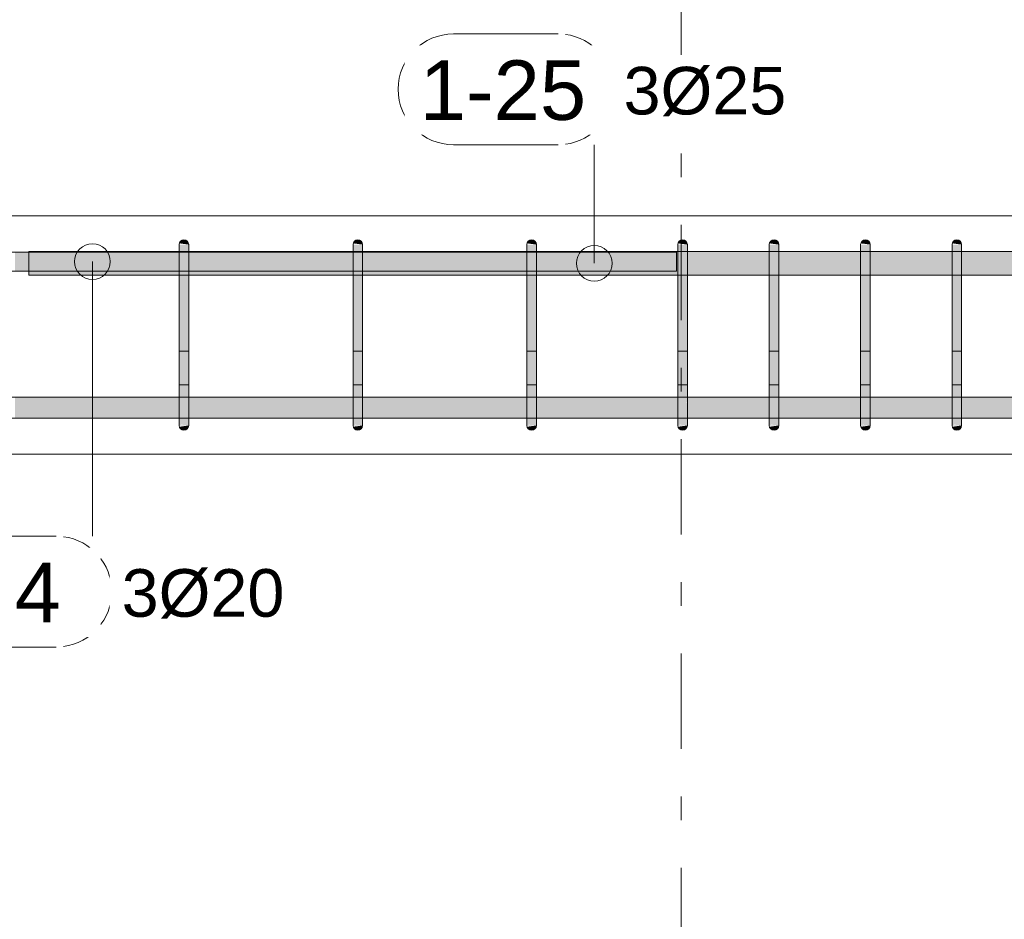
# Model space of a CAD drawing. Header units: millimetres. Extents: x 4307 to 42792, y 1610 to 10025.
# Tile 50 of 256: x 7680 to 8714, y 8182 to 9126. Entities that reach past the tile are written whole.
import ezdxf

# ---------------------------------------------------------------- set-up
doc = ezdxf.new("R2010")
doc.units = ezdxf.units.MM
doc.linetypes.add('Čára osnovy', pattern=[225, 100, -50, 25, -50])
for name, color, linetype, lineweight in [('S-BEAM', 12, 'Continuous', 9), ('S-GRID', 1, 'Continuous', 5), ('S-RBAR', 171, 'Continuous', 5), ('S-RBAR-IDEN', 171, 'Continuous', 5)]:
    doc.layers.add(name, color=color, linetype=linetype, lineweight=lineweight)
doc.styles.add('Arial', font='arial.ttf', dxfattribs={"height": 50})
doc.styles.add('Arial_1', font='arial.ttf', dxfattribs={"height": 62.5})

# ---------------------------------------------------------------- blocks, each defined once
blk = doc.blocks.new('Popisek výztuže - _Typ_ množství_PRAVÝ-500031-V1')
at = {"layer": 'S-RBAR-IDEN'}
for p, q in [((6694.5, 8583.8), (6584.8, 8583.8)), ((6584.8, 8467.4), (6694.5, 8467.4))]:
    blk.add_line(p, q, dxfattribs=at)
for centre, start, end in [((6584.8, 8525.6), 90, 270), ((6694.5, 8525.6), 277.6434, 82.3566)]:
    blk.add_arc(centre, 58.2, start, end, dxfattribs=at)

msp = doc.modelspace()

# ---------------------------------------------------------------- hatches: boundary and pattern name
at = {"layer": 'S-RBAR'}
for points in [[(7857.9, 8865), (7857.9, 8890), (7847.9, 8890), (7847.9, 8865)], [(7857.9, 8890), (7857.7, 8891.3), (7857.2, 8892.5), (7856.4, 8893.5), (7855.4, 8894.3), (7854.2, 8894.8), (7852.9, 8895), (7851.6, 8894.8), (7850.4, 8894.3), (7849.4, 8893.5), (7848.6, 8892.5), (7848.1, 8891.3), (7857.7, 8890)], [(8040.4, 8865), (8040.4, 8890), (8030.4, 8890), (8030.4, 8865)], [(8040.4, 8890), (8040.2, 8891.3), (8039.7, 8892.5), (8038.9, 8893.5), (8037.9, 8894.3), (8036.7, 8894.8), (8035.4, 8895), (8034.1, 8894.8), (8032.9, 8894.3), (8031.9, 8893.5), (8031.1, 8892.5), (8030.6, 8891.3), (8040.2, 8890)], [(8222.9, 8865), (8222.9, 8890), (8212.9, 8890), (8212.9, 8865)], [(8222.9, 8890), (8222.7, 8891.3), (8222.2, 8892.5), (8221.4, 8893.5), (8220.4, 8894.3), (8219.2, 8894.8), (8217.9, 8895), (8216.6, 8894.8), (8215.4, 8894.3), (8214.4, 8893.5), (8213.6, 8892.5), (8213.1, 8891.3), (8222.7, 8890)], [(8381.4, 8865), (8381.4, 8890), (8371.4, 8890), (8371.4, 8865)], [(8381.4, 8890), (8381.3, 8891.3), (8380.8, 8892.5), (8380, 8893.5), (8378.9, 8894.3), (8377.7, 8894.8), (8376.4, 8895), (8375.1, 8894.8), (8373.9, 8894.3), (8372.9, 8893.5), (8372.1, 8892.5), (8371.6, 8891.3), (8381.3, 8890)], [(8477.4, 8865), (8477.4, 8890), (8467.4, 8890), (8467.4, 8865)], [(8477.4, 8890), (8477.2, 8891.3), (8476.7, 8892.5), (8475.9, 8893.5), (8474.9, 8894.3), (8473.7, 8894.8), (8472.4, 8895), (8471.1, 8894.8), (8469.9, 8894.3), (8468.8, 8893.5), (8468, 8892.5), (8467.5, 8891.3), (8477.2, 8890)], [(8573.3, 8865), (8573.3, 8890), (8563.3, 8890), (8563.3, 8865)], [(8573.3, 8890), (8573.2, 8891.3), (8572.7, 8892.5), (8571.9, 8893.5), (8570.8, 8894.3), (8569.6, 8894.8), (8568.3, 8895), (8567, 8894.8), (8565.8, 8894.3), (8564.8, 8893.5), (8564, 8892.5), (8563.5, 8891.3), (8573.2, 8890)], [(8669.3, 8865), (8669.3, 8890), (8659.3, 8890), (8659.3, 8865)], [(8669.3, 8890), (8669.1, 8891.3), (8668.6, 8892.5), (8667.8, 8893.5), (8666.8, 8894.3), (8665.6, 8894.8), (8664.3, 8895), (8663, 8894.8), (8661.8, 8894.3), (8660.7, 8893.5), (8660, 8892.5), (8659.5, 8891.3), (8669.1, 8890)], [(7857.9, 8725), (7857.9, 8865), (7847.9, 8865), (7847.9, 8725)], [(8040.4, 8725), (8040.4, 8865), (8030.4, 8865), (8030.4, 8725)], [(8222.9, 8725), (8222.9, 8865), (8212.9, 8865), (8212.9, 8725)], [(8381.4, 8725), (8381.4, 8865), (8371.4, 8865), (8371.4, 8725)], [(8477.4, 8725), (8477.4, 8865), (8467.4, 8865), (8467.4, 8725)], [(8573.3, 8725), (8573.3, 8865), (8563.3, 8865), (8563.3, 8725)], [(8669.3, 8725), (8669.3, 8865), (8659.3, 8865), (8659.3, 8725)], [(7852.9, 8695), (7854.2, 8695.2), (7855.4, 8695.7), (7856.4, 8696.5), (7857.2, 8697.5), (7857.7, 8698.7), (7857.7, 8700), (7848.1, 8698.7), (7848.6, 8697.5), (7849.4, 8696.5), (7850.4, 8695.7), (7851.6, 8695.2)], [(8035.4, 8695), (8036.7, 8695.2), (8037.9, 8695.7), (8038.9, 8696.5), (8039.7, 8697.5), (8040.2, 8698.7), (8040.2, 8700), (8030.6, 8698.7), (8031.1, 8697.5), (8031.9, 8696.5), (8032.9, 8695.7), (8034.1, 8695.2)], [(8217.9, 8695), (8219.2, 8695.2), (8220.4, 8695.7), (8221.4, 8696.5), (8222.2, 8697.5), (8222.7, 8698.7), (8222.7, 8700), (8213.1, 8698.7), (8213.6, 8697.5), (8214.4, 8696.5), (8215.4, 8695.7), (8216.6, 8695.2)], [(8376.4, 8695), (8377.7, 8695.2), (8378.9, 8695.7), (8380, 8696.5), (8380.8, 8697.5), (8381.3, 8698.7), (8381.3, 8700), (8371.6, 8698.7), (8372.4, 8697.1), (8372.9, 8696.5), (8373.9, 8695.7), (8375.1, 8695.2)], [(8472.4, 8695), (8473.7, 8695.2), (8474.9, 8695.7), (8475.9, 8696.5), (8476.7, 8697.5), (8477.2, 8698.7), (8477.2, 8700), (8467.5, 8698.7), (8468, 8697.5), (8468.8, 8696.5), (8469.9, 8695.7), (8471.1, 8695.2)], [(8568.3, 8695), (8569.6, 8695.2), (8570.8, 8695.7), (8571.9, 8696.5), (8572.7, 8697.5), (8573.2, 8698.7), (8573.2, 8700), (8563.5, 8698.7), (8564, 8697.5), (8564.8, 8696.5), (8565.8, 8695.7), (8567, 8695.2)], [(8664.3, 8695), (8665.6, 8695.2), (8666.8, 8695.7), (8667.8, 8696.5), (8668.6, 8697.5), (8669.1, 8698.7), (8669.1, 8700), (8659.5, 8698.7), (8660, 8697.5), (8660.7, 8696.5), (8661.8, 8695.7), (8663, 8695.2)]]:
    msp.add_hatch(color=7, dxfattribs=at).paths.add_polyline_path(points)
h = msp.add_hatch(color=7, dxfattribs=at)
h.paths.add_polyline_path([(7650, 8862.1), (7665.4, 8862.1), (7665.4, 8882.1), (7650, 8882.1), (7650, 8865)])
h.paths.add_polyline_path([(7690, 8862.1), (7690, 8882.1), (7675.4, 8882.1), (7675.4, 8862.1)])
h = msp.add_hatch(color=7, dxfattribs=at)
h.paths.add_polyline_path([(7690, 8857.8), (7847.9, 8857.8), (7847.9, 8882.8), (7690, 8882.8), (7690, 8879.1)])
h.paths.add_polyline_path([(10963.1, 8857.8), (11049.1, 8857.8), (11049.1, 8882.8), (10963.1, 8882.8), (10963.1, 8865)])
h.paths.add_polyline_path([(12345, 8857.8), (12345, 8882.8), (12180.4, 8882.8), (12180.4, 8857.8), (12338.3, 8857.8)])
h.paths.add_polyline_path([(9995, 8857.8), (10035, 8857.8), (10035, 8882.8), (9995, 8882.8), (9995, 8865)])
h.paths.add_polyline_path([(7857.9, 8857.8), (8030.4, 8857.8), (8030.4, 8882.8), (7857.9, 8882.8), (7857.9, 8865)])
h.paths.add_polyline_path([(9275.5, 8857.8), (9335, 8857.8), (9335, 8882.8), (9245, 8882.8), (9245, 8857.8)])
h.paths.add_polyline_path([(9982.3, 8857.8), (9985, 8857.8), (9985, 8882.8), (9945, 8882.8), (9945, 8857.8)])
h.paths.add_polyline_path([(9395, 8857.8), (9435, 8857.8), (9435, 8882.8), (9395, 8882.8), (9395, 8865)])
h.paths.add_polyline_path([(12170.4, 8857.8), (12170.4, 8882.8), (11991.4, 8882.8), (11991.4, 8857.8), (12102.7, 8857.8)])
h.paths.add_polyline_path([(10045, 8857.8), (10085, 8857.8), (10085, 8882.8), (10045, 8882.8), (10045, 8865)])
h.paths.add_polyline_path([(8040.4, 8857.8), (8212.9, 8857.8), (8212.9, 8882.8), (8040.4, 8882.8), (8040.4, 8865)])
h.paths.add_polyline_path([(9354.1, 8857.8), (9385, 8857.8), (9385, 8882.8), (9345, 8882.8), (9345, 8857.8)])
h.paths.add_polyline_path([(9935, 8857.8), (9935, 8882.8), (9895, 8882.8), (9895, 8857.8), (9903.8, 8857.8)])
h.paths.add_polyline_path([(8222.9, 8857.8), (8371.4, 8857.8), (8371.4, 8882.8), (8222.9, 8882.8), (8222.9, 8865)])
h.paths.add_polyline_path([(10924.7, 8857.8), (10953.1, 8857.8), (10953.1, 8882.8), (10867.1, 8882.8), (10867.1, 8857.8)])
h.paths.add_polyline_path([(10095, 8857.8), (10185, 8857.8), (10185, 8882.8), (10095, 8882.8), (10095, 8865)])
h.paths.add_polyline_path([(11981.4, 8857.8), (11981.4, 8882.8), (11802.3, 8882.8), (11802.3, 8857.8), (11945.7, 8857.8)])
h.paths.add_polyline_path([(10857.1, 8857.8), (10857.1, 8882.8), (10771.1, 8882.8), (10771.1, 8857.8), (10846.2, 8857.8)])
h.paths.add_polyline_path([(9835, 8857.8), (9835, 8882.8), (9795, 8882.8), (9795, 8857.8), (9825.3, 8857.8)])
h.paths.add_polyline_path([(8381.4, 8857.8), (8467.4, 8857.8), (8467.4, 8882.8), (8381.4, 8882.8), (8381.4, 8865)])
h.paths.add_polyline_path([(9885, 8857.8), (9885, 8882.8), (9845, 8882.8), (9845, 8857.8)])
h.paths.add_polyline_path([(8477.4, 8857.8), (8563.3, 8857.8), (8563.3, 8882.8), (8477.4, 8882.8), (8477.4, 8865)])
h.paths.add_polyline_path([(10195, 8857.8), (10281, 8857.8), (10281, 8882.8), (10195, 8882.8), (10195, 8865)])
h.paths.add_polyline_path([(11792.3, 8857.8), (11792.3, 8882.8), (11613.2, 8882.8), (11613.2, 8857.8), (11788.6, 8857.8)])
h.paths.add_polyline_path([(11059.1, 8857.8), (11145.2, 8857.8), (11145.2, 8882.8), (11059.1, 8882.8), (11059.1, 8865)])
h.paths.add_polyline_path([(9495, 8857.8), (9535, 8857.8), (9535, 8882.8), (9495, 8882.8), (9495, 8865)])
h.paths.add_polyline_path([(9785, 8857.8), (9785, 8882.8), (9745, 8882.8), (9745, 8857.8), (9746.7, 8857.8)])
h.paths.add_polyline_path([(11603.2, 8857.8), (11603.2, 8882.8), (11443.2, 8882.8), (11443.2, 8857.8), (11474.5, 8857.8)])
h.paths.add_polyline_path([(10291, 8857.8), (10377, 8857.8), (10377, 8882.8), (10291, 8882.8), (10291, 8865)])
h.paths.add_polyline_path([(8573.3, 8857.8), (8659.3, 8857.8), (8659.3, 8882.8), (8573.3, 8882.8), (8573.3, 8865)])
h.paths.add_polyline_path([(9235, 8857.8), (9235, 8882.8), (9149, 8882.8), (9149, 8857.8), (9197, 8857.8)])
h.paths.add_polyline_path([(10761.1, 8857.8), (10761.1, 8882.8), (10675.1, 8882.8), (10675.1, 8857.8), (10689.1, 8857.8)])
h.paths.add_polyline_path([(9685, 8857.8), (9685, 8882.8), (9645, 8882.8), (9645, 8857.8), (9668.2, 8857.8)])
h.paths.add_polyline_path([(8669.3, 8857.8), (8755.2, 8857.8), (8755.2, 8882.8), (8669.3, 8882.8), (8669.3, 8865)])
h.paths.add_polyline_path([(11433.2, 8857.8), (11433.2, 8882.8), (11347.2, 8882.8), (11347.2, 8857.8), (11395.9, 8857.8)])
h.paths.add_polyline_path([(9735, 8857.8), (9735, 8882.8), (9695, 8882.8), (9695, 8857.8)])
h.paths.add_polyline_path([(10387, 8857.8), (10473, 8857.8), (10473, 8882.8), (10387, 8882.8), (10387, 8865)])
h.paths.add_polyline_path([(8765.2, 8857.8), (8851.2, 8857.8), (8851.2, 8882.8), (8765.2, 8882.8), (8765.2, 8865)])
h.paths.add_polyline_path([(10483, 8857.8), (10569.1, 8857.8), (10569.1, 8882.8), (10483, 8882.8), (10483, 8865)])
h.paths.add_polyline_path([(8861.2, 8857.8), (8947.1, 8857.8), (8947.1, 8882.8), (8861.2, 8882.8), (8861.2, 8865)])
h.paths.add_polyline_path([(9635, 8857.8), (9635, 8882.8), (9595, 8882.8), (9595, 8857.8)])
h.paths.add_polyline_path([(11337.2, 8857.8), (11337.2, 8882.8), (11251.2, 8882.8), (11251.2, 8857.8), (11317.4, 8857.8)])
h.paths.add_polyline_path([(10579.1, 8857.8), (10665.1, 8857.8), (10665.1, 8882.8), (10579.1, 8882.8), (10579.1, 8865)])
h.paths.add_polyline_path([(9445, 8857.8), (9485, 8857.8), (9485, 8882.8), (9445, 8882.8), (9445, 8865)])
h.paths.add_polyline_path([(11241.2, 8857.8), (11241.2, 8882.8), (11155.2, 8882.8), (11155.2, 8857.8), (11160.3, 8857.8)])
h.paths.add_polyline_path([(9585, 8857.8), (9585, 8882.8), (9545, 8882.8), (9545, 8857.8), (9550.4, 8857.8)])
h.paths.add_polyline_path([(8957.1, 8857.8), (9043.1, 8857.8), (9043.1, 8882.8), (8957.1, 8882.8), (8957.1, 8865)])
h.paths.add_polyline_path([(9053.1, 8857.8), (9139, 8857.8), (9139, 8882.8), (9053.1, 8882.8), (9053.1, 8865)])
h = msp.add_hatch(color=7, dxfattribs=at)
h.paths.add_polyline_path([(5425, 8707.6), (5432.7, 8707.6), (5430.5, 8710.9), (5427.9, 8717.2), (5426.9, 8725), (5426.9, 8729.6), (5425, 8729.6), (5425, 8719.7)])
h.paths.add_polyline_path([(5447, 8707.6), (5456, 8707.9), (5456, 8729.6), (5437.5, 8729.6), (5436.9, 8725), (5437.6, 8719.7), (5439.5, 8715), (5442.7, 8710.9), (5446.9, 8707.7)])
h.paths.add_polyline_path([(8961.4, 8707.6), (9043.1, 8707.9), (9043.1, 8729.6), (8957.1, 8729.6), (8957.1, 8707.6)])
h.paths.add_polyline_path([(5466, 8707.6), (5466.9, 8707.7), (5471.9, 8711.7), (5489.8, 8729.6), (5466, 8729.6), (5466, 8707.7)])
h.paths.add_polyline_path([(8947.1, 8707.6), (8947.1, 8729.6), (8861.2, 8729.6), (8861.2, 8707.6), (8922.1, 8707.6)])
h.paths.add_polyline_path([(9079.2, 8707.6), (9139, 8707.9), (9139, 8729.6), (9053.1, 8729.6), (9053.1, 8707.6)])
h.paths.add_polyline_path([(5481.9, 8707.6), (5502.5, 8707.9), (5502.5, 8728.2), (5482.2, 8707.9)])
h.paths.add_polyline_path([(8851.2, 8707.6), (8851.2, 8729.6), (8765.2, 8729.6), (8765.2, 8707.6), (8843.6, 8707.6)])
h.paths.add_polyline_path([(5512.5, 8707.6), (5548.9, 8707.9), (5548.9, 8729.6), (5512.5, 8729.6), (5512.5, 8707.9)])
h.paths.add_polyline_path([(5558.9, 8707.6), (5595.4, 8707.9), (5595.4, 8729.6), (5558.9, 8729.6), (5558.9, 8707.9)])
h.paths.add_polyline_path([(5605.4, 8707.6), (5641.9, 8707.9), (5641.9, 8729.6), (5605.4, 8729.6), (5605.4, 8707.9)])
h.paths.add_polyline_path([(9707.5, 8707.6), (9715, 8707.6), (9715, 8729.6), (9695, 8729.6), (9695, 8707.6)])
h.paths.add_polyline_path([(9685, 8707.6), (9685, 8729.6), (9645, 8729.6), (9645, 8707.6), (9668.2, 8707.6)])
h.paths.add_polyline_path([(8755.2, 8707.6), (8755.2, 8729.6), (8669.3, 8729.6), (8669.3, 8707.6), (8725.8, 8707.6)])
h.paths.add_polyline_path([(5651.9, 8707.6), (5688.3, 8707.9), (5688.3, 8729.6), (5651.9, 8729.6), (5651.9, 8707.9)])
h.paths.add_polyline_path([(9149, 8707.6), (9235, 8707.9), (9235, 8729.6), (9149, 8729.6), (9149, 8707.9)])
h.paths.add_polyline_path([(8659.3, 8707.6), (8659.3, 8729.6), (8573.3, 8729.6), (8573.3, 8707.6), (8647.3, 8707.6)])
h.paths.add_polyline_path([(5698.3, 8707.6), (5734.8, 8707.9), (5734.8, 8729.6), (5698.3, 8729.6), (5698.3, 8707.9)])
h.paths.add_polyline_path([(9635, 8707.6), (9635, 8729.6), (9595, 8729.6), (9595, 8707.6), (9628.9, 8707.6)])
h.paths.add_polyline_path([(5744.8, 8707.6), (5781.2, 8707.9), (5781.2, 8729.6), (5744.8, 8729.6), (5744.8, 8707.9)])
h.paths.add_polyline_path([(5791.2, 8707.6), (5827.7, 8707.9), (5827.7, 8729.6), (5791.2, 8729.6), (5791.2, 8707.9)])
h.paths.add_polyline_path([(8563.3, 8707.6), (8563.3, 8729.6), (8477.4, 8729.6), (8477.4, 8707.6), (8529.5, 8707.6)])
h.paths.add_polyline_path([(5856.8, 8707.6), (5856.9, 8707.7), (5861, 8710.9), (5864.2, 8715), (5866.2, 8719.8), (5866.9, 8725), (5866.9, 8729.6), (5837.7, 8729.6), (5837.7, 8707.6), (5852, 8707.6)])
h.paths.add_polyline_path([(8467.4, 8707.6), (8467.4, 8729.6), (8381.4, 8729.6), (8381.4, 8707.6), (8450.9, 8707.6)])
h.paths.add_polyline_path([(5871, 8707.6), (5874.2, 8707.9), (5873.9, 8712.5), (5872.8, 8710)])
h.paths.add_polyline_path([(9245, 8707.6), (9335, 8707.9), (9335, 8729.6), (9245, 8729.6), (9245, 8707.9)])
h.paths.add_polyline_path([(5884.2, 8707.6), (5920.6, 8707.9), (5920.6, 8729.6), (5884.2, 8729.6), (5884.2, 8707.9)])
h.paths.add_polyline_path([(5930.6, 8707.6), (5967.1, 8707.9), (5967.1, 8729.6), (5930.6, 8729.6), (5930.6, 8707.9)])
h.paths.add_polyline_path([(5977.1, 8707.6), (6013.5, 8707.9), (6013.5, 8729.6), (5977.1, 8729.6), (5977.1, 8707.9)])
h.paths.add_polyline_path([(8371.4, 8707.6), (8371.4, 8729.6), (8222.9, 8729.6), (8222.9, 8707.6), (8333.1, 8707.6)])
h.paths.add_polyline_path([(6023.5, 8707.6), (6060, 8707.9), (6060, 8729.6), (6023.5, 8729.6), (6023.5, 8707.9)])
h.paths.add_polyline_path([(6070, 8707.6), (6095, 8707.9), (6095, 8729.6), (6070, 8729.6), (6070, 8707.9)])
h.paths.add_polyline_path([(8212.9, 8707.6), (8212.9, 8729.6), (8040.4, 8729.6), (8040.4, 8707.6), (8176.1, 8707.6)])
h.paths.add_polyline_path([(6105, 8707.6), (6191, 8707.9), (6191, 8729.6), (6105, 8729.6), (6105, 8707.9)])
h.paths.add_polyline_path([(9585, 8707.6), (9585, 8729.6), (9545, 8729.6), (9545, 8707.6), (9550.4, 8707.6)])
h.paths.add_polyline_path([(6201, 8707.6), (6286.9, 8707.9), (6286.9, 8729.6), (6201, 8729.6), (6201, 8707.9)])
h.paths.add_polyline_path([(9535, 8707.6), (9535, 8729.6), (9495, 8729.6), (9495, 8707.6), (9511.1, 8707.6)])
h.paths.add_polyline_path([(6296.9, 8707.6), (6382.9, 8707.9), (6382.9, 8729.6), (6296.9, 8729.6), (6296.9, 8707.9)])
h.paths.add_polyline_path([(6392.9, 8707.6), (6478.8, 8707.9), (6478.8, 8729.6), (6392.9, 8729.6), (6392.9, 8707.9)])
h.paths.add_polyline_path([(8030.4, 8707.6), (8030.4, 8729.6), (7857.9, 8729.6), (7857.9, 8707.6), (8019, 8707.6)])
h.paths.add_polyline_path([(9485, 8707.6), (9485, 8729.6), (9445, 8729.6), (9445, 8707.6), (9471.9, 8707.6)])
h.paths.add_polyline_path([(6488.8, 8707.6), (6574.8, 8707.9), (6574.8, 8729.6), (6488.8, 8729.6), (6488.8, 8707.9)])
h.paths.add_polyline_path([(6584.8, 8707.6), (6670.7, 8707.9), (6670.7, 8729.6), (6584.8, 8729.6), (6584.8, 8707.9)])
h.paths.add_polyline_path([(6680.7, 8707.6), (6766.7, 8707.9), (6766.7, 8729.6), (6680.7, 8729.6), (6680.7, 8707.9)])
h.paths.add_polyline_path([(9435, 8707.6), (9435, 8729.6), (9395, 8729.6), (9395, 8707.6), (9432.6, 8707.6)])
h.paths.add_polyline_path([(6776.7, 8707.6), (6862.6, 8707.9), (6862.6, 8729.6), (6776.7, 8729.6), (6776.7, 8707.9)])
h.paths.add_polyline_path([(6872.6, 8707.6), (6958.6, 8707.9), (6958.6, 8729.6), (6872.6, 8729.6), (6872.6, 8707.9)])
h.paths.add_polyline_path([(7847.9, 8707.6), (7847.9, 8729.6), (7675.4, 8729.6), (7675.4, 8707.6), (7822.7, 8707.6)])
h.paths.add_polyline_path([(6968.6, 8707.6), (7117.9, 8707.9), (7117.9, 8729.6), (6968.6, 8729.6), (6968.6, 8707.9)])
h.paths.add_polyline_path([(9345, 8707.6), (9385, 8707.9), (9385, 8729.6), (9345, 8729.6), (9345, 8707.9)])
h.paths.add_polyline_path([(7127.9, 8707.6), (7300.4, 8707.9), (7300.4, 8729.6), (7127.9, 8729.6), (7127.9, 8707.9)])
h.paths.add_polyline_path([(7310.4, 8707.6), (7482.9, 8707.9), (7482.9, 8729.6), (7310.4, 8729.6), (7310.4, 8707.9)])
h.paths.add_polyline_path([(7492.9, 8707.6), (7665.4, 8707.9), (7665.4, 8729.6), (7492.9, 8729.6), (7492.9, 8707.9)])
h = msp.add_hatch(color=7, dxfattribs=at)
h.paths.add_polyline_path([(7857.9, 8703.1), (7857.9, 8703.7), (7856.5, 8703.9), (7855.7, 8703.5)])
h.paths.add_polyline_path([(7852.4, 8705.5), (7850.7, 8707.5), (7847.9, 8707.9), (7847.9, 8706.8)])
h.paths.add_polyline_path([(7857.9, 8711.7), (7857.9, 8713.4), (7847.9, 8715.4), (7852.6, 8711.9)])
h.paths.add_polyline_path([(7855.9, 8724), (7857.9, 8724.2), (7857.9, 8725), (7847.9, 8725), (7847.9, 8724)])
h = msp.add_hatch(color=7, dxfattribs=at)
h.paths.add_polyline_path([(7857.9, 8700), (7857.9, 8703.1), (7855.7, 8703.5), (7856.5, 8703.9), (7857.9, 8703.7), (7857.9, 8711.7), (7853.4, 8712), (7847.9, 8715.4), (7847.9, 8708.1), (7850.9, 8707.3), (7852.4, 8705.5), (7847.9, 8706.8), (7848.1, 8701), (7850, 8700.9), (7854.2, 8700.4)])
h.paths.add_polyline_path([(7847.9, 8700), (7857.9, 8700), (7847.9, 8700.9)])
h.paths.add_polyline_path([(7857.9, 8713.4), (7857.9, 8724.2), (7855.9, 8724), (7847.9, 8724), (7847.9, 8715.4)])
h = msp.add_hatch(color=7, dxfattribs=at)
h.paths.add_polyline_path([(8040.4, 8703.1), (8040.4, 8703.7), (8039, 8703.9), (8038.2, 8703.5)])
h.paths.add_polyline_path([(8034.9, 8705.5), (8033.2, 8707.5), (8030.4, 8707.9), (8030.4, 8706.8)])
h.paths.add_polyline_path([(8040.4, 8711.7), (8040.4, 8713.4), (8030.4, 8715.4), (8035.1, 8711.9)])
h.paths.add_polyline_path([(8038.4, 8724), (8040.4, 8724.2), (8040.4, 8725), (8030.4, 8725), (8030.4, 8724)])
h = msp.add_hatch(color=7, dxfattribs=at)
h.paths.add_polyline_path([(8040.4, 8700), (8040.4, 8703.1), (8038.2, 8703.5), (8039, 8703.9), (8040.4, 8703.7), (8040.4, 8711.7), (8035.9, 8712), (8030.4, 8715.4), (8030.4, 8708.1), (8033.4, 8707.3), (8034.9, 8705.5), (8030.4, 8706.8), (8030.6, 8701), (8032.5, 8700.9), (8036.7, 8700.4)])
h.paths.add_polyline_path([(8030.4, 8700), (8040.4, 8700), (8030.4, 8700.9)])
h.paths.add_polyline_path([(8040.4, 8713.4), (8040.4, 8724.2), (8038.4, 8724), (8030.4, 8724), (8030.4, 8715.4)])
h = msp.add_hatch(color=7, dxfattribs=at)
h.paths.add_polyline_path([(8222.9, 8703.1), (8222.9, 8703.7), (8221.5, 8703.9), (8220.7, 8703.5)])
h.paths.add_polyline_path([(8217.4, 8705.5), (8215.7, 8707.5), (8215.3, 8707.6), (8212.9, 8707.9), (8212.9, 8706.8), (8215.3, 8706.1)])
h.paths.add_polyline_path([(8222.9, 8711.7), (8222.9, 8713.4), (8212.9, 8715.4), (8217.6, 8711.9)])
h.paths.add_polyline_path([(8220.9, 8724), (8222.9, 8724.2), (8222.9, 8725), (8212.9, 8725), (8212.9, 8724)])
h = msp.add_hatch(color=7, dxfattribs=at)
h.paths.add_polyline_path([(8222.9, 8700), (8222.9, 8703.1), (8220.7, 8703.5), (8221.5, 8703.9), (8222.9, 8703.7), (8222.9, 8711.7), (8218.4, 8712), (8212.9, 8715.4), (8212.9, 8708.1), (8215.9, 8707.3), (8217.4, 8705.5), (8212.9, 8706.8), (8213.1, 8701), (8215.3, 8700.8), (8219.2, 8700.4)])
h.paths.add_polyline_path([(8215.3, 8700), (8222.9, 8700), (8212.9, 8700.9), (8213.1, 8700)])
h.paths.add_polyline_path([(8222.9, 8713.4), (8222.9, 8724.2), (8220.9, 8724), (8212.9, 8724), (8212.9, 8715.4), (8215.3, 8714.9)])
h = msp.add_hatch(color=7, dxfattribs=at)
h.paths.add_polyline_path([(8381.4, 8703.1), (8381.4, 8703.7), (8380.1, 8703.9), (8379.2, 8703.5)])
h.paths.add_polyline_path([(8375.9, 8705.5), (8374.2, 8707.5), (8371.4, 8707.9), (8371.4, 8706.8), (8372.4, 8706.5)])
h.paths.add_polyline_path([(8381.4, 8711.7), (8381.4, 8713.4), (8371.4, 8715.4), (8372.4, 8714.7), (8376.1, 8711.9)])
h.paths.add_polyline_path([(8371.4, 8724), (8381.4, 8724.2), (8381.4, 8725), (8371.4, 8725)])
h = msp.add_hatch(color=7, dxfattribs=at)
h.paths.add_polyline_path([(8381.4, 8700), (8381.4, 8703.1), (8379.2, 8703.5), (8380.1, 8703.9), (8381.4, 8703.7), (8381.4, 8711.7), (8376.9, 8712), (8371.4, 8715.4), (8371.4, 8708.1), (8374.4, 8707.3), (8375.9, 8705.5), (8371.4, 8706.8), (8371.6, 8701), (8373.5, 8700.9), (8377.7, 8700.4)])
h.paths.add_polyline_path([(8376.4, 8700), (8381.4, 8700), (8371.4, 8700.9), (8371.6, 8700), (8372.4, 8700)])
h.paths.add_polyline_path([(8381.4, 8713.4), (8381.4, 8724.2), (8379.4, 8724), (8371.4, 8724), (8371.4, 8715.4), (8372.4, 8715.2)])
h = msp.add_hatch(color=7, dxfattribs=at)
h.paths.add_polyline_path([(8477.4, 8703.1), (8477.4, 8703.7), (8476, 8703.9), (8475.2, 8703.5)])
h.paths.add_polyline_path([(8471.9, 8705.5), (8470.2, 8707.5), (8467.4, 8707.9), (8467.4, 8706.8)])
h.paths.add_polyline_path([(8477.4, 8711.7), (8477.4, 8713.4), (8467.4, 8715.4), (8472.1, 8711.9)])
h.paths.add_polyline_path([(8475.3, 8724), (8477.4, 8724.2), (8477.4, 8725), (8467.4, 8725), (8467.4, 8724)])
h = msp.add_hatch(color=7, dxfattribs=at)
h.paths.add_polyline_path([(8467.4, 8715.4), (8477.4, 8713.4), (8477.4, 8724.2), (8475.3, 8724), (8467.4, 8724), (8467.4, 8719.7)])
h.paths.add_polyline_path([(8477.4, 8700), (8477.4, 8703.1), (8475.2, 8703.5), (8476, 8703.9), (8477.4, 8703.7), (8477.4, 8711.7), (8472.8, 8712), (8467.4, 8715.4), (8467.4, 8708.1), (8470.3, 8707.3), (8471.9, 8705.5), (8467.4, 8706.8), (8467.5, 8701), (8469.5, 8700.9), (8473.7, 8700.4)])
h.paths.add_polyline_path([(8477.4, 8700), (8467.4, 8700.9), (8467.5, 8700), (8472.4, 8700)])
h = msp.add_hatch(color=7, dxfattribs=at)
h.paths.add_polyline_path([(8573.3, 8703.1), (8573.3, 8703.7), (8572, 8703.9), (8571.1, 8703.5)])
h.paths.add_polyline_path([(8567.8, 8705.5), (8566.2, 8707.5), (8563.3, 8707.9), (8563.3, 8706.8)])
h.paths.add_polyline_path([(8573.3, 8711.7), (8573.3, 8713.4), (8563.3, 8715.4), (8568.1, 8711.9), (8568.7, 8711.9)])
h.paths.add_polyline_path([(8571.3, 8724), (8573.3, 8724.2), (8573.3, 8725), (8563.3, 8725), (8563.3, 8724)])
h = msp.add_hatch(color=7, dxfattribs=at)
h.paths.add_polyline_path([(8563.3, 8715.4), (8573.3, 8713.4), (8573.3, 8724.2), (8571.3, 8724), (8563.3, 8724), (8563.3, 8719.7)])
h.paths.add_polyline_path([(8573.3, 8700), (8573.3, 8703.1), (8571.1, 8703.5), (8572, 8703.9), (8573.3, 8703.7), (8573.3, 8711.7), (8568.7, 8712), (8563.3, 8715.4), (8563.3, 8708.1), (8566.3, 8707.3), (8567.8, 8705.5), (8563.3, 8706.8), (8563.5, 8701), (8565.4, 8700.9), (8569.6, 8700.4)])
h.paths.add_polyline_path([(8568.3, 8700), (8573.3, 8700), (8563.3, 8700.9), (8563.5, 8700)])
h = msp.add_hatch(color=7, dxfattribs=at)
h.paths.add_polyline_path([(8669.3, 8703.1), (8669.3, 8703.7), (8667.9, 8703.9), (8667.1, 8703.5)])
h.paths.add_polyline_path([(8663.8, 8705.5), (8662.1, 8707.5), (8659.3, 8707.9), (8659.3, 8706.8)])
h.paths.add_polyline_path([(8669.3, 8711.7), (8669.3, 8713.4), (8659.3, 8715.4), (8664, 8711.9)])
h.paths.add_polyline_path([(8667.3, 8724), (8669.3, 8724.2), (8669.3, 8725), (8659.3, 8725), (8659.3, 8724)])
h = msp.add_hatch(color=7, dxfattribs=at)
h.paths.add_polyline_path([(8659.3, 8715.4), (8669.3, 8713.4), (8669.3, 8724.2), (8667.3, 8724), (8659.3, 8724), (8659.3, 8719.7)])
h.paths.add_polyline_path([(8669.3, 8700), (8669.3, 8703.1), (8667.1, 8703.5), (8667.9, 8703.9), (8669.3, 8703.7), (8669.3, 8711.7), (8664.7, 8712), (8659.3, 8715.4), (8659.3, 8708.1), (8662.3, 8707.3), (8663.8, 8705.5), (8659.3, 8706.8), (8659.5, 8701), (8661.4, 8700.9), (8665.6, 8700.4)])
h.paths.add_polyline_path([(8669.3, 8700), (8659.3, 8700.9), (8659.5, 8700), (8664.3, 8700)])

# ---------------------------------------------------------------- linework, layer by layer
at = {"layer": 'S-BEAM'}
for p, q in [((5800, 8920), (9540, 8920)), ((5900, 8920), (9540, 8920)), ((9540, 8670), (5800, 8670)), ((5900, 8670), (9540, 8670))]:
    msp.add_line(p, q, dxfattribs=at)
at = {"layer": 'S-GRID', "linetype": 'Čára osnovy', "lineweight": 9}
msp.add_line((8375, 2060.6), (8375, 9495.1), dxfattribs=at)
at = {"layer": 'S-RBAR'}
for p, q in [((7847.9, 8865), (7847.9, 8890)), ((7847.9, 8865), (7847.9, 8890)), ((7857.9, 8865), (7857.9, 8890)), ((7857.9, 8865), (7857.9, 8890)), ((8030.4, 8865), (8030.4, 8890)), ((8030.4, 8865), (8030.4, 8890)), ((8040.4, 8865), (8040.4, 8890)), ((8040.4, 8865), (8040.4, 8890)), ((8212.9, 8865), (8212.9, 8890)), ((8212.9, 8865), (8212.9, 8890)), ((8222.9, 8865), (8222.9, 8890)), ((8222.9, 8865), (8222.9, 8890)), ((8371.4, 8865), (8371.4, 8890)), ((8371.4, 8865), (8371.4, 8890)), ((8381.4, 8865), (8381.4, 8890)), ((8381.4, 8865), (8381.4, 8890)), ((8467.4, 8865), (8467.4, 8890)), ((8467.4, 8865), (8467.4, 8890)), ((8477.4, 8865), (8477.4, 8890)), ((8477.4, 8865), (8477.4, 8890)), ((8563.3, 8865), (8563.3, 8890)), ((8563.3, 8865), (8563.3, 8890)), ((8573.3, 8865), (8573.3, 8890)), ((8573.3, 8865), (8573.3, 8890)), ((8659.3, 8865), (8659.3, 8890)), ((8659.3, 8865), (8659.3, 8890)), ((8669.3, 8865), (8669.3, 8890)), ((8669.3, 8865), (8669.3, 8890)), ((8370, 8882.1), (6970, 8882.1)), ((8370, 8882.1), (6970, 8882.1)), ((8370, 8882.1), (6970, 8882.1)), ((7690, 8882.8), (12345, 8882.8)), ((7690, 8857.8), (7690, 8882.8)), ((7690, 8882.8), (12345, 8882.8)), ((7690, 8857.8), (7690, 8882.8)), ((7690, 8882.8), (12345, 8882.8)), ((7690, 8857.8), (7690, 8882.8)), ((8370, 8882.1), (8370, 8862.1)), ((8370, 8882.1), (8370, 8862.1)), ((8370, 8882.1), (8370, 8862.1)), ((8370, 8862.1), (6970, 8862.1)), ((8370, 8862.1), (6970, 8862.1)), ((8370, 8862.1), (6970, 8862.1)), ((7847.9, 8725), (7847.9, 8865)), ((7847.9, 8865), (7847.9, 8725)), ((7857.9, 8725), (7857.9, 8865)), ((7857.9, 8865), (7857.9, 8725)), ((8030.4, 8725), (8030.4, 8865)), ((8030.4, 8865), (8030.4, 8725)), ((8040.4, 8725), (8040.4, 8865)), ((8040.4, 8865), (8040.4, 8725)), ((8212.9, 8725), (8212.9, 8865)), ((8212.9, 8865), (8212.9, 8725)), ((8222.9, 8725), (8222.9, 8865)), ((8222.9, 8865), (8222.9, 8725)), ((8371.4, 8725), (8371.4, 8865)), ((8371.4, 8865), (8371.4, 8725)), ((8381.4, 8725), (8381.4, 8865)), ((8381.4, 8865), (8381.4, 8725)), ((8467.4, 8725), (8467.4, 8865)), ((8467.4, 8865), (8467.4, 8725)), ((8477.4, 8725), (8477.4, 8865)), ((8477.4, 8865), (8477.4, 8725)), ((8563.3, 8725), (8563.3, 8865)), ((8563.3, 8865), (8563.3, 8725)), ((8573.3, 8725), (8573.3, 8865)), ((8573.3, 8865), (8573.3, 8725)), ((8659.3, 8725), (8659.3, 8865)), ((8659.3, 8865), (8659.3, 8725)), ((8669.3, 8725), (8669.3, 8865)), ((8669.3, 8865), (8669.3, 8725)), ((7690, 8857.8), (12345, 8857.8)), ((7690, 8857.8), (12345, 8857.8)), ((7690, 8857.8), (12345, 8857.8)), ((7847.9, 8778), (7847.9, 8742.7)), ((7847.9, 8778), (7857.9, 8778)), ((7857.9, 8778), (7857.9, 8742.7)), ((8030.4, 8778), (8030.4, 8742.7)), ((8030.4, 8778), (8040.4, 8778)), ((8040.4, 8778), (8040.4, 8742.7)), ((8212.9, 8778), (8212.9, 8742.7)), ((8212.9, 8778), (8222.9, 8778)), ((8222.9, 8778), (8222.9, 8742.7)), ((8371.4, 8778), (8371.4, 8742.7)), ((8371.4, 8778), (8381.4, 8778)), ((8381.4, 8778), (8381.4, 8742.7)), ((8467.4, 8778), (8467.4, 8742.7)), ((8467.4, 8778), (8477.4, 8778)), ((8477.4, 8778), (8477.4, 8742.7)), ((8563.3, 8778), (8563.3, 8742.7)), ((8563.3, 8778), (8573.3, 8778)), ((8573.3, 8778), (8573.3, 8742.7)), ((8659.3, 8778), (8659.3, 8742.7)), ((8659.3, 8778), (8669.3, 8778)), ((8669.3, 8778), (8669.3, 8742.7)), ((7847.9, 8700), (7847.9, 8742.7)), ((7857.9, 8742.7), (7847.9, 8742.7)), ((7847.9, 8707.3), (7847.9, 8742.7)), ((7857.9, 8700), (7857.9, 8742.7)), ((7857.9, 8707.3), (7857.9, 8742.7)), ((8030.4, 8700), (8030.4, 8742.7)), ((8040.4, 8742.7), (8030.4, 8742.7)), ((8030.4, 8707.3), (8030.4, 8742.7)), ((8040.4, 8700), (8040.4, 8742.7)), ((8040.4, 8707.3), (8040.4, 8742.7)), ((8212.9, 8700), (8212.9, 8742.7)), ((8222.9, 8742.7), (8212.9, 8742.7)), ((8212.9, 8707.3), (8212.9, 8742.7)), ((8222.9, 8700), (8222.9, 8742.7)), ((8222.9, 8707.3), (8222.9, 8742.7)), ((8371.4, 8700), (8371.4, 8742.7)), ((8381.4, 8742.7), (8371.4, 8742.7)), ((8371.4, 8707.3), (8371.4, 8742.7)), ((8381.4, 8700), (8381.4, 8742.7)), ((8381.4, 8707.3), (8381.4, 8742.7)), ((8467.4, 8700), (8467.4, 8742.7)), ((8477.4, 8742.7), (8467.4, 8742.7)), ((8467.4, 8707.3), (8467.4, 8742.7)), ((8477.4, 8700), (8477.4, 8742.7)), ((8477.4, 8707.3), (8477.4, 8742.7)), ((8563.3, 8700), (8563.3, 8742.7)), ((8573.3, 8742.7), (8563.3, 8742.7)), ((8563.3, 8707.3), (8563.3, 8742.7)), ((8573.3, 8700), (8573.3, 8742.7)), ((8573.3, 8707.3), (8573.3, 8742.7)), ((8659.3, 8700), (8659.3, 8742.7)), ((8669.3, 8742.7), (8659.3, 8742.7)), ((8659.3, 8707.3), (8659.3, 8742.7)), ((8669.3, 8700), (8669.3, 8742.7)), ((8669.3, 8707.3), (8669.3, 8742.7)), ((9715, 8729.6), (5425, 8729.6)), ((9715, 8729.6), (5425, 8729.6)), ((9715, 8729.6), (5425, 8729.6)), ((7847.9, 8700), (7847.9, 8725)), ((7847.9, 8707.3), (7847.9, 8725)), ((7857.9, 8700), (7857.9, 8725)), ((7857.9, 8700), (7857.9, 8725)), ((8030.4, 8700), (8030.4, 8725)), ((8030.4, 8707.3), (8030.4, 8725)), ((8040.4, 8700), (8040.4, 8725)), ((8040.4, 8700), (8040.4, 8725)), ((8212.9, 8700), (8212.9, 8725)), ((8212.9, 8707.3), (8212.9, 8725)), ((8222.9, 8700), (8222.9, 8725)), ((8222.9, 8700), (8222.9, 8725)), ((8371.4, 8700), (8371.4, 8725)), ((8371.4, 8707.3), (8371.4, 8725)), ((8381.4, 8700), (8381.4, 8725)), ((8381.4, 8700), (8381.4, 8725)), ((8467.4, 8700), (8467.4, 8725)), ((8467.4, 8707.3), (8467.4, 8725)), ((8477.4, 8700), (8477.4, 8725)), ((8477.4, 8700), (8477.4, 8725)), ((8563.3, 8700), (8563.3, 8725)), ((8563.3, 8707.3), (8563.3, 8725)), ((8573.3, 8700), (8573.3, 8725)), ((8573.3, 8700), (8573.3, 8725)), ((8659.3, 8700), (8659.3, 8725)), ((8659.3, 8707.3), (8659.3, 8725)), ((8669.3, 8700), (8669.3, 8725)), ((8669.3, 8700), (8669.3, 8725)), ((9715, 8707.6), (5425, 8707.6)), ((9715, 8707.6), (5425, 8707.6)), ((9715, 8707.6), (5425, 8707.6)), ((7847.9, 8700.9), (7847.9, 8707.3)), ((7847.9, 8700.9), (7847.9, 8707.3)), ((7857.9, 8700), (7857.9, 8707.3)), ((8030.4, 8700.9), (8030.4, 8707.3)), ((8030.4, 8700.9), (8030.4, 8707.3)), ((8040.4, 8700), (8040.4, 8707.3)), ((8212.9, 8700.9), (8212.9, 8707.3)), ((8212.9, 8700.9), (8212.9, 8707.3)), ((8222.9, 8700), (8222.9, 8707.3)), ((8371.4, 8700.9), (8371.4, 8707.3)), ((8371.4, 8700.9), (8371.4, 8707.3)), ((8381.4, 8700), (8381.4, 8707.3)), ((8467.4, 8700.9), (8467.4, 8707.3)), ((8467.4, 8700.9), (8467.4, 8707.3)), ((8477.4, 8700), (8477.4, 8707.3)), ((8563.3, 8700.9), (8563.3, 8707.3)), ((8563.3, 8700.9), (8563.3, 8707.3)), ((8573.3, 8700), (8573.3, 8707.3)), ((8659.3, 8700.9), (8659.3, 8707.3)), ((8659.3, 8700.9), (8659.3, 8707.3)), ((8669.3, 8700), (8669.3, 8707.3))]:
    msp.add_line(p, q, dxfattribs=at)
for centre, start, end in [((7852.9, 8890), 0, 180), ((7852.9, 8890), 0, 180), ((8035.4, 8890), 0, 180), ((8035.4, 8890), 0, 180), ((8217.9, 8890), 0, 180), ((8217.9, 8890), 0, 180), ((8376.4, 8890), 0, 180), ((8376.4, 8890), 0, 180), ((8472.4, 8890), 0, 180), ((8472.4, 8890), 0, 180), ((8568.3, 8890), 0, 180), ((8568.3, 8890), 0, 180), ((8664.3, 8890), 0, 180), ((8664.3, 8890), 0, 180), ((7852.9, 8700), 180, 0), ((7852.9, 8700), 180, 0), ((7852.9, 8700), 180, 0), ((8035.4, 8700), 180, 0), ((8035.4, 8700), 180, 0), ((8035.4, 8700), 180, 0), ((8217.9, 8700), 180, 0), ((8217.9, 8700), 180, 0), ((8217.9, 8700), 180, 0), ((8376.4, 8700), 180, 0), ((8376.4, 8700), 180, 0), ((8376.4, 8700), 180, 0), ((8472.4, 8700), 180, 0), ((8472.4, 8700), 180, 0), ((8472.4, 8700), 180, 0), ((8568.3, 8700), 180, 0), ((8568.3, 8700), 180, 0), ((8568.3, 8700), 180, 0), ((8664.3, 8700), 180, 0), ((8664.3, 8700), 180, 0), ((8664.3, 8700), 180, 0)]:
    msp.add_arc(centre, 5, start, end, dxfattribs=at)
at = {"layer": 'S-RBAR-IDEN'}
for p, q in [((8283.7, 8870.3), (8283.7, 8994.8)), ((7756.8, 8872.1), (7756.8, 8583.8))]:
    msp.add_line(p, q, dxfattribs=at)
for centre in [(7756.8, 8872.1), (8283.7, 8870.3)]:
    msp.add_circle(centre, 18.8, dxfattribs=at)

# ---------------------------------------------------------------- block references
for p in [(1551.1, 527.4), (1024.3, 0)]:
    msp.add_blockref('Popisek výztuže - _Typ_ množství_PRAVÝ-500031-V1', p, dxfattribs=at)

# ---------------------------------------------------------------- texts
at = {"layer": 'S-RBAR-IDEN', "insert": (7787.5, 8549.2), "char_height": 50, "width": 210.443, "attachment_point": 1, "style": 'Arial', "bg_fill": 3, "box_fill_scale": 1.25, "bg_fill_color": 256, "bg_fill_true_color": 13158600, "bg_fill_transparency": 0}
msp.add_mtext('3Ø20', dxfattribs=at)

# ---------------------------------------------------------------- next in the draw order: texts
at = {"layer": 'S-RBAR-IDEN', "attachment_point": 1, "bg_fill": 3, "box_fill_scale": 1.25, "bg_fill_color": 256, "bg_fill_true_color": 13158600, "bg_fill_transparency": 0}
for s, insert, char_height, width, style in [('1-25', (8100.4, 9083.4), 62.5, 210.443, 'Arial_1'), ('3Ø25', (8314.4, 9076.6), 50, 210.443, 'Arial'), ('1-4', (7597.5, 8556), 62.5, 152.321, 'Arial_1')]:
    msp.add_mtext(s, dxfattribs=dict(at, insert=insert, char_height=char_height, width=width, style=style))

doc.saveas('drawing.dxf')
